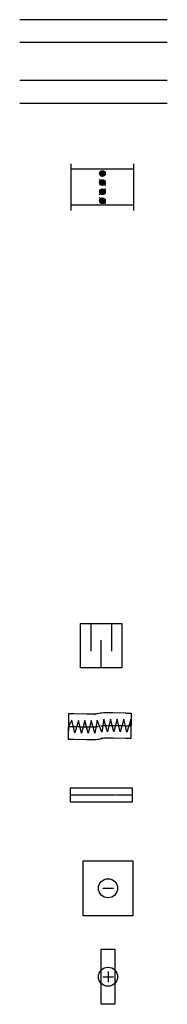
# Model space of a CAD drawing. Header units: centimetres. Extents: x -10729 to 144862, y -4437 to 43656.
# Tile 148 of 148: x 143578 to 144862, y 6428 to 15000. Entities that reach past the tile are written whole.
import ezdxf

# ---------------------------------------------------------------- set-up
doc = ezdxf.new("R2010")
doc.units = ezdxf.units.CM
doc.header["$LTSCALE"] = 0.1
doc.linetypes.add('CADVENT_CENTERLINE', pattern=[9.9, 7.4, -1, 0.5, -1])
doc.linetypes.add('CADVENT_HIDDEN', pattern=[0.8, 0.25, -0.55])
for name, color, linetype in [('bgde-nawiewCEN', 7, 'Continuous'), ('bgde-nawiewEXP', 1, 'Continuous'), ('bgde-nawiewHIDDEN', 1, 'Continuous'), ('bgde-wywiewEXP', 5, 'Continuous'), ('bgde_redukcja', 3, 'Continuous'), ('bgde_tlumik', 6, 'Continuous'), ('bgde_VAV', 4, 'Continuous')]:
    doc.layers.add(name, color=color, linetype=linetype)
doc.layers.add('bgde_urządzenia', color=3, linetype='Continuous', lineweight=30)

# ---------------------------------------------------------------- blocks, each defined once
blk = doc.blocks.new('315')
at = {"layer": 'bgde_VAV', "color": 3, "linetype": 'Continuous', "lineweight": -2}
for p, q in [((-3942.4, 66705.7), (-3942.4, 66660.7)), ((-3392.4, 66661.5), (-3392.4, 66706.5)), ((-3942.4, 66660.7), (-3942.4, 66345.7)), ((-3392.4, 66346.5), (-3392.4, 66661.5)), ((-3942.4, 66345.7), (-3942.4, 66300.7)), ((-3392.4, 66301.5), (-3392.4, 66346.5))]:
    blk.add_line(p, q, dxfattribs=at)
at = {"layer": 'bgde_VAV', "color": 3, "linetype": 'ByBlock', "lineweight": -2}
for p, q in [((-3942.4, 66661.5), (-3392.4, 66661.5)), ((-3942.4, 66346.5), (-3392.4, 66346.5))]:
    blk.add_line(p, q, dxfattribs=at)
at = {"layer": 'bgde_VAV', "color": 3, "linetype": 'Continuous', "lineweight": -3}
for p, q in [((-3695.2, 66650), (-3639.6, 66594.3)), ((-3667.4, 66622.1), (-3692.6, 66622.1)), ((-3667.4, 66622.1), (-3691.4, 66629.9)), ((-3667.4, 66622.1), (-3691.4, 66614.3)), ((-3667.4, 66622.1), (-3687.8, 66636.9)), ((-3667.4, 66622.1), (-3687.8, 66607.3)), ((-3667.4, 66622.1), (-3682.2, 66642.5)), ((-3667.4, 66622.1), (-3682.2, 66601.7)), ((-3667.4, 66622.1), (-3675.2, 66646.1)), ((-3667.4, 66622.1), (-3675.2, 66598.1)), ((-3667.4, 66622.1), (-3667.4, 66647.3)), ((-3667.4, 66622.1), (-3659.6, 66646.1)), ((-3667.4, 66622.1), (-3652.6, 66642.5)), ((-3667.4, 66622.1), (-3647, 66636.9)), ((-3667.4, 66622.1), (-3643.4, 66629.9)), ((-3667.4, 66622.1), (-3642.2, 66622.1)), ((-3667.4, 66622.1), (-3643.4, 66614.3)), ((-3667.4, 66622.1), (-3647, 66607.3)), ((-3667.4, 66622.1), (-3652.6, 66601.7)), ((-3667.4, 66622.1), (-3659.6, 66598.1)), ((-3667.4, 66622.1), (-3667.4, 66596.9)), ((-3639.6, 66571.2), (-3695.2, 66515.5)), ((-3667.4, 66543.4), (-3692.6, 66543.4)), ((-3667.4, 66543.4), (-3691.4, 66551.1)), ((-3667.4, 66543.4), (-3691.4, 66535.6)), ((-3667.4, 66543.4), (-3687.8, 66558.2)), ((-3667.4, 66543.4), (-3687.8, 66528.5)), ((-3667.4, 66543.4), (-3682.2, 66563.7)), ((-3667.4, 66543.4), (-3682.2, 66523)), ((-3667.4, 66543.4), (-3675.2, 66567.3)), ((-3667.4, 66543.4), (-3675.2, 66519.4)), ((-3667.4, 66543.4), (-3667.4, 66568.6)), ((-3667.4, 66543.4), (-3659.6, 66567.3)), ((-3667.4, 66543.4), (-3652.6, 66563.7)), ((-3667.4, 66543.4), (-3647, 66558.2)), ((-3667.4, 66543.4), (-3643.4, 66551.1)), ((-3667.4, 66543.4), (-3642.2, 66543.4)), ((-3667.4, 66543.4), (-3643.4, 66535.6)), ((-3667.4, 66543.4), (-3647, 66528.5)), ((-3667.4, 66543.4), (-3652.6, 66523)), ((-3667.4, 66543.4), (-3659.6, 66519.4)), ((-3667.4, 66543.4), (-3667.4, 66518.2)), ((-3695.2, 66492.5), (-3639.6, 66436.8)), ((-3667.4, 66464.6), (-3692.6, 66464.6)), ((-3667.4, 66464.6), (-3691.4, 66472.4)), ((-3667.4, 66464.6), (-3691.4, 66456.8)), ((-3667.4, 66464.6), (-3687.8, 66479.4)), ((-3667.4, 66464.6), (-3687.8, 66449.8)), ((-3667.4, 66464.6), (-3682.2, 66485)), ((-3667.4, 66464.6), (-3682.2, 66444.2)), ((-3667.4, 66464.6), (-3675.2, 66488.6)), ((-3667.4, 66464.6), (-3675.2, 66440.6)), ((-3667.4, 66464.6), (-3667.4, 66489.8)), ((-3667.4, 66464.6), (-3659.6, 66488.6)), ((-3667.4, 66464.6), (-3652.6, 66485)), ((-3667.4, 66464.6), (-3647, 66479.4)), ((-3667.4, 66464.6), (-3643.4, 66472.4)), ((-3667.4, 66464.6), (-3642.2, 66464.6)), ((-3667.4, 66464.6), (-3643.4, 66456.8)), ((-3667.4, 66464.6), (-3647, 66449.8)), ((-3667.4, 66464.6), (-3652.6, 66444.2)), ((-3667.4, 66464.6), (-3659.6, 66440.6)), ((-3667.4, 66464.6), (-3667.4, 66439.4)), ((-3667.4, 66385.9), (-3692.6, 66385.9)), ((-3667.4, 66385.9), (-3691.4, 66393.6)), ((-3667.4, 66385.9), (-3691.4, 66378.1)), ((-3667.4, 66385.9), (-3687.8, 66400.7)), ((-3667.4, 66385.9), (-3687.8, 66371)), ((-3667.4, 66385.9), (-3682.2, 66406.2)), ((-3667.4, 66385.9), (-3682.2, 66365.5)), ((-3667.4, 66385.9), (-3675.2, 66409.8)), ((-3667.4, 66385.9), (-3675.2, 66361.9)), ((-3667.4, 66385.9), (-3667.4, 66411.1)), ((-3667.4, 66385.9), (-3659.6, 66409.8)), ((-3667.4, 66385.9), (-3652.6, 66406.2)), ((-3667.4, 66385.9), (-3647, 66400.7)), ((-3667.4, 66385.9), (-3643.4, 66393.6)), ((-3667.4, 66385.9), (-3642.2, 66385.9)), ((-3667.4, 66385.9), (-3643.4, 66378.1)), ((-3667.4, 66385.9), (-3647, 66371)), ((-3667.4, 66385.9), (-3652.6, 66365.5)), ((-3667.4, 66385.9), (-3659.6, 66361.9)), ((-3667.4, 66385.9), (-3667.4, 66360.7))]:
    blk.add_line(p, q, dxfattribs=at)
for centre in [(-3667.4, 66622.1), (-3667.4, 66543.4), (-3667.4, 66464.6), (-3667.4, 66385.9)]:
    blk.add_ellipse(centre, major_axis=(0, 25.2), ratio=1, start_param=-1.570796, end_param=4.712389, dxfattribs=at)
blk = doc.blocks.new('t4')
at = {"layer": 'bgde_tlumik'}
for p, q in [((-57251, 70742), (-57251, 70242)), ((-56876, 70742), (-56876, 70242)), ((-57064, 69942), (-57064, 70442))]:
    blk.add_line(p, q, dxfattribs=at)
blk.add_lwpolyline([(-57439, 70742), (-56689, 70742), (-56689, 69942), (-57439, 69942)], close=True, dxfattribs=at)

msp = doc.modelspace()

# ---------------------------------------------------------------- linework, layer by layer
at = {"layer": 'bgde-nawiewCEN', "linetype": 'CADVENT_CENTERLINE', "ltscale": 0.06}
for p, q in [((144001.458, 8846.82), (144046.756, 8845.968)), ((144046.756, 8845.968), (144159.372, 8844.656)), ((144159.372, 8844.656), (144206.985, 8844.68)), ((144206.985, 8844.68), (144238.478, 8845.272)), ((144238.478, 8845.272), (144257.434, 8846.306)), ((144257.434, 8846.306), (144267.435, 8847.656)), ((144267.435, 8847.656), (144272.063, 8849.195)), ((144272.063, 8849.195), (144274.899, 8850.798)), ((144274.899, 8850.798), (144279.527, 8852.338)), ((144279.527, 8852.338), (144289.528, 8853.688)), ((144289.528, 8853.688), (144308.484, 8854.722)), ((144308.484, 8854.722), (144339.977, 8855.314)), ((144339.977, 8855.314), (144387.591, 8855.337)), ((144387.591, 8855.337), (144500.207, 8854.025)), ((144500.207, 8854.025), (144545.504, 8853.173)), ((144015.408, 8251.131), (144560.217, 8251.131))]:
    msp.add_line(p, q, dxfattribs=at)
at = {"layer": 'bgde-nawiewEXP', "linetype": 'Continuous'}
for p, q in [((144861.879, 15000.048), (143577.574, 15000.048)), ((144861.879, 14800.306), (143577.574, 14800.306))]:
    msp.add_line(p, q, dxfattribs=at)
for points in [[(144245.89, 8955.912), (144238.594, 8955.514), (144207.345, 8954.926), (144160.279, 8954.903), (144048.448, 8956.206), (144003.531, 8957.051), (143999.385, 8736.59)], [(144003.531, 8957.051), (143999.385, 8736.59), (144045.064, 8735.731), (144158.465, 8734.409), (144206.624, 8734.433), (144238.362, 8735.03), (144257.407, 8736.069), (144267.433, 8737.422), (144301.072, 8744.082)], [(144501.899, 8964.263), (144388.498, 8965.584), (144340.338, 8965.561), (144308.6, 8964.964), (144289.555, 8963.925), (144279.529, 8962.571), (144237.476, 8954.246), (144232.742, 8952.671), (144229.906, 8951.068), (144225.384, 8949.564)], [(144501.899, 8964.263), (144547.577, 8963.404), (144543.431, 8742.943), (144498.515, 8743.788), (144386.683, 8745.091), (144339.617, 8745.067), (144308.368, 8744.48), (144289.501, 8743.451), (144279.525, 8742.104)], [(144560.217, 8311.131), (144015.408, 8311.131), (144015.408, 8191.131), (144560.217, 8191.131)], [(144560.217, 8191.131), (144560.217, 8311.131)]]:
    msp.add_lwpolyline(points, dxfattribs=at)
at = {"layer": 'bgde-nawiewEXP'}
msp.add_lwpolyline([(144545.504, 8853.173), (144544.729, 8908.323), (144510.011, 8798.68), (144483.394, 8909.381), (144453.077, 8799.561), (144426.066, 8910.147), (144395.791, 8800.162), (144367.532, 8910.528), (144340.195, 8800.189), (144309.825, 8909.917), (144291.194, 8798.441), (144252.005, 8901.168), (144229.885, 8789.887), (144199.926, 8899.757), (144172.183, 8789.479), (144144.859, 8899.878), (144115.948, 8789.901), (144088.409, 8900.508), (144057.436, 8790.709), (144030.325, 8901.429), (144001.458, 8846.82)], dxfattribs=at)
at = {"layer": 'bgde-nawiewHIDDEN', "linetype": 'CADVENT_HIDDEN'}
msp.add_lwpolyline([(144003.531, 8957.051), (143999.385, 8736.59)], dxfattribs=at)
at = {"layer": 'bgde-wywiewEXP', "linetype": 'Continuous'}
for p, q in [((144861.879, 14471.041), (143577.574, 14471.041)), ((144861.879, 14271.3), (143577.574, 14271.3))]:
    msp.add_line(p, q, dxfattribs=at)
at = {"layer": 'bgde_urządzenia'}
for p, q in [((144299.804, 7438.539, 220), (144392.453, 7438.539, 220)), ((144346.128, 6714.713, 220), (144346.128, 6622.064, 220)), ((144299.804, 6668.388, 220), (144392.453, 6668.388, 220))]:
    msp.add_line(p, q, dxfattribs=at)
at = {"layer": 'bgde_urządzenia', "elevation": 60}
for points in [[(144561.128, 7678.539), (144561.128, 7198.539), (144131.128, 7198.539), (144131.128, 7678.539)], [(144286.128, 6908.388), (144406.128, 6908.388), (144406.128, 6428.388), (144286.128, 6428.388)]]:
    msp.add_lwpolyline(points, close=True, dxfattribs=at)
at = {"layer": 'bgde_urządzenia'}
for centre in [(144346.128, 7438.539, 60), (144346.128, 6668.388, 60)]:
    msp.add_circle(centre, 83.205, dxfattribs=at)

# ---------------------------------------------------------------- block references
at = {"layer": 'bgde_redukcja', "rotation": 180}
msp.add_blockref('315', (140629.625, 80045.978), dxfattribs=at)
at = {"layer": 'bgde_tlumik', "xscale": 0.4799999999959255, "yscale": 0.4799999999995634, "zscale": 0.48}
msp.add_blockref('t4', (171676.888, -24213.958), dxfattribs=at)

doc.saveas('drawing.dxf')
